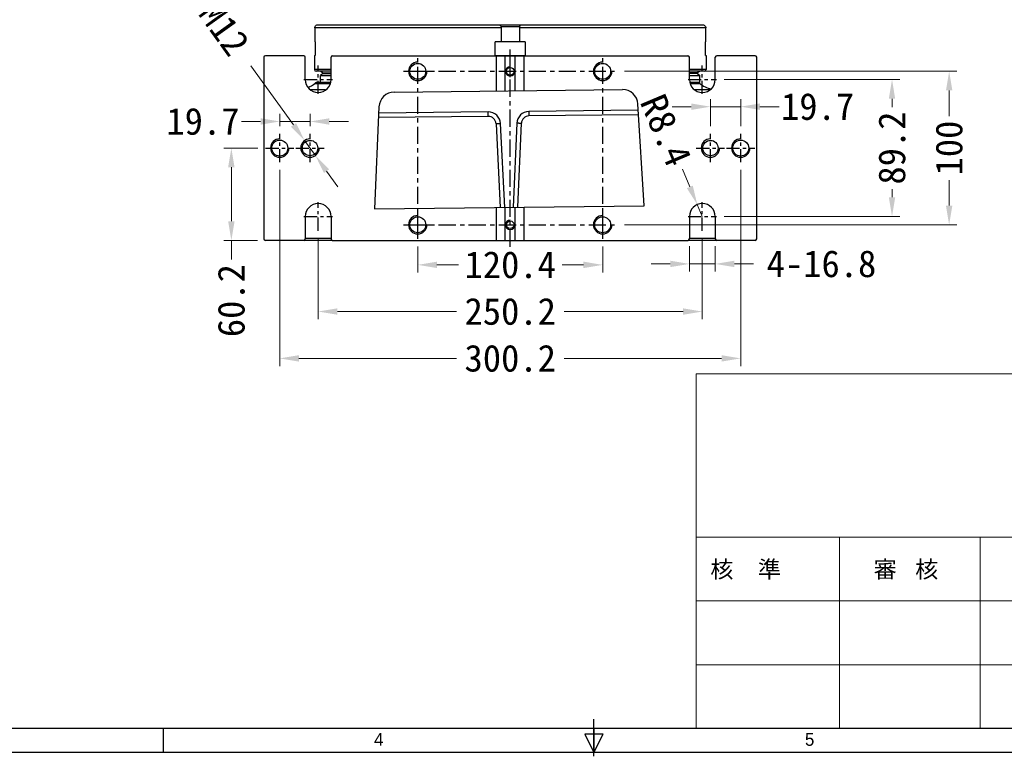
# Model space of a CAD drawing. Header units: millimetres. Extents: x 601 to 2924, y 6 to 1830.
# Tile 17 of 23: x 1388 to 2030, y 43 to 523. Entities that reach past the tile are written whole.
import ezdxf

# ---------------------------------------------------------------- set-up
doc = ezdxf.new("R2010")
doc.units = ezdxf.units.MM
doc.linetypes.add('CENTER', pattern=[1.75, 1, -0.25, 0.25, -0.25])
doc.layers.add('025', color=1, linetype='Continuous')
doc.layers.add('圖框', color=7, linetype='Continuous')
doc.styles.add('LY2', font='PMingLiU.ttf', dxfattribs={"height": 2})
doc.styles.get("Standard").update_dxf_attribs({"font": 'MS Gothic.ttf'})
doc.styles.add('文字', font='PMingLiU.ttf')
doc.dimstyles.get("Standard").update_dxf_attribs({"dimscale": 5, "dimtxt": 3.5, "dimasz": 2.5, "dimexe": 1, "dimexo": 1, "dimgap": 0.009, "dimtad": 0, "dimdsep": 46, "dimtxsty": 'Standard', "dimcen": 0, "dimclrd": 3, "dimclre": 3, "dimclrt": 1, "dimazin": 2, "dimtfac": 1, "dimtmove": 0, "dimatfit": 3, "dimfxl": 0, "dimtolj": 1, "dimtzin": 0, "dimlwd": 0, "dimlwe": 0, "dimarcsym": 0})

# ---------------------------------------------------------------- blocks, each defined once
blk = doc.blocks.new('*D47')
at = {"layer": '025', "color": 3, "lineweight": 0}
for p, q in [((1582.67, 380.27), (1582.67, 327.58)), ((1832.87, 380.27), (1832.87, 327.58)), ((1595.17, 332.58), (1672.73, 332.58)), ((1820.37, 332.58), (1742.82, 332.58))]:
    blk.add_line(p, q, dxfattribs=at)
at = {"layer": '025', "color": 3}
for points in [[(1595.17, 334.67), (1595.17, 330.5), (1582.67, 332.58)], [(1820.37, 334.67), (1820.37, 330.5), (1832.87, 332.58)]]:
    blk.add_solid(points, dxfattribs=at)
at = {"layer": 'Defpoints', "color": 0}
for p in [(1582.67, 385.27), (1832.87, 385.27), (1832.87, 332.58)]:
    blk.add_point(p, dxfattribs=at)
at = {"layer": '025', "color": 1, "insert": (1707.77, 332.58), "char_height": 17.5, "attachment_point": 5}
blk.add_mtext('\\A1;250.2', dxfattribs=at)
blk = doc.blocks.new('*D48')
at = {"layer": '025', "color": 3, "lineweight": 0}
for p, q in [((1847.11, 483.71), (1961.42, 483.71)), ((1956.42, 471.21), (1956.42, 465.82)), ((1956.42, 407.01), (1956.42, 412.39)), ((1847.11, 394.51), (1961.42, 394.51))]:
    blk.add_line(p, q, dxfattribs=at)
at = {"layer": '025', "color": 3}
for points in [[(1954.34, 471.21), (1958.5, 471.21), (1956.42, 483.71)], [(1954.34, 407.01), (1958.5, 407.01), (1956.42, 394.51)]]:
    blk.add_solid(points, dxfattribs=at)
at = {"layer": 'Defpoints', "color": 0}
for p in [(1842.11, 483.71), (1842.11, 394.51), (1956.42, 394.51)]:
    blk.add_point(p, dxfattribs=at)
at = {"layer": '025', "color": 1, "insert": (1956.42, 439.11), "char_height": 17.5, "attachment_point": 5, "rotation": 90}
blk.add_mtext('\\A1;89.2', dxfattribs=at)
blk = doc.blocks.new('*D49')
at = {"layer": '025', "color": 3, "lineweight": 0}
for p, q in [((1819.88, 425.28), (1824.74, 413.76)), ((1832.87, 394.51), (1829.61, 402.24))]:
    blk.add_line(p, q, dxfattribs=at)
at = {"layer": '025', "color": 3}
blk.add_solid([(1826.66, 414.57), (1822.82, 412.95), (1829.61, 402.24)], dxfattribs=at)
at = {"layer": 'Defpoints', "color": 0}
for p in [(1829.61, 402.24), (1832.87, 394.51)]:
    blk.add_point(p, dxfattribs=at)
at = {"layer": '025', "color": 1, "insert": (1809.16, 450.65), "char_height": 17.5, "attachment_point": 5, "rotation": 292.89299}
blk.add_mtext('\\A1;R8.4', dxfattribs=at)
blk = doc.blocks.new('*D50')
at = {"layer": '025', "color": 3, "lineweight": 0}
for p, q in [((1824.47, 375.11), (1824.47, 358.61)), ((1841.27, 375.11), (1841.27, 358.61)), ((1811.97, 363.61), (1799.47, 363.61)), ((1824.47, 363.61), (1841.27, 363.61)), ((1853.77, 363.61), (1866.27, 363.61))]:
    blk.add_line(p, q, dxfattribs=at)
at = {"layer": '025', "color": 3}
for points in [[(1811.97, 365.69), (1811.97, 361.53), (1824.47, 363.61)], [(1853.77, 365.69), (1853.77, 361.53), (1841.27, 363.61)]]:
    blk.add_solid(points, dxfattribs=at)
at = {"layer": 'Defpoints', "color": 0}
for p in [(1824.47, 380.11), (1841.27, 380.11), (1841.27, 363.61)]:
    blk.add_point(p, dxfattribs=at)
at = {"layer": '025', "color": 1, "insert": (1910.48, 363.61), "char_height": 17.5, "attachment_point": 5}
blk.add_mtext('\\A1;4-{\\fMS Gothic|b0|i0|c128|p49;16.8}', dxfattribs=at)
blk = doc.blocks.new('*D60')
at = {"layer": '025', "color": 3, "lineweight": 0}
for p, q in [((1647.57, 374.87), (1647.57, 357.99)), ((1767.97, 374.87), (1767.97, 357.99)), ((1660.07, 362.99), (1673.98, 362.99)), ((1755.47, 362.99), (1741.57, 362.99))]:
    blk.add_line(p, q, dxfattribs=at)
at = {"layer": '025', "color": 3}
for points in [[(1660.07, 365.08), (1660.07, 360.91), (1647.57, 362.99)], [(1755.47, 365.08), (1755.47, 360.91), (1767.97, 362.99)]]:
    blk.add_solid(points, dxfattribs=at)
at = {"layer": 'Defpoints', "color": 0}
for p in [(1647.57, 379.87), (1767.97, 379.87), (1767.97, 362.99)]:
    blk.add_point(p, dxfattribs=at)
at = {"layer": '025', "color": 1, "insert": (1707.77, 362.99), "char_height": 17.5, "attachment_point": 5}
blk.add_mtext('\\A1;120.4', dxfattribs=at)
blk = doc.blocks.new('*D61')
at = {"layer": '025', "color": 3, "lineweight": 0}
for p, q in [((1782.21, 489.11), (1998.63, 489.11)), ((1993.63, 476.61), (1993.63, 459.98)), ((1993.63, 401.61), (1993.63, 418.23)), ((1782.21, 389.11), (1998.63, 389.11))]:
    blk.add_line(p, q, dxfattribs=at)
at = {"layer": '025', "color": 3}
for points in [[(1991.55, 476.61), (1995.71, 476.61), (1993.63, 489.11)], [(1991.55, 401.61), (1995.71, 401.61), (1993.63, 389.11)]]:
    blk.add_solid(points, dxfattribs=at)
at = {"layer": 'Defpoints', "color": 0}
for p in [(1777.21, 489.11), (1777.21, 389.11), (1993.63, 389.11)]:
    blk.add_point(p, dxfattribs=at)
at = {"layer": '025', "color": 1, "insert": (1993.63, 439.11), "char_height": 17.5, "attachment_point": 5, "rotation": 90}
blk.add_mtext('\\A1;100', dxfattribs=at)
blk = doc.blocks.new('*D62')
at = {"layer": '025', "color": 3, "lineweight": 0}
for p, q in [((1557.67, 424.87), (1557.67, 297.05)), ((1857.87, 424.87), (1857.87, 297.05)), ((1570.17, 302.05), (1672.73, 302.05)), ((1845.37, 302.05), (1742.82, 302.05))]:
    blk.add_line(p, q, dxfattribs=at)
at = {"layer": '025', "color": 3}
for points in [[(1570.17, 304.14), (1570.17, 299.97), (1557.67, 302.05)], [(1845.37, 304.14), (1845.37, 299.97), (1857.87, 302.05)]]:
    blk.add_solid(points, dxfattribs=at)
at = {"layer": 'Defpoints', "color": 0}
for p in [(1557.67, 429.87), (1857.87, 429.87), (1557.67, 302.05)]:
    blk.add_point(p, dxfattribs=at)
at = {"layer": '025', "color": 1, "insert": (1707.77, 302.05), "char_height": 17.5, "attachment_point": 5}
blk.add_mtext('\\A1;300.2', dxfattribs=at)
blk = doc.blocks.new('*D63')
at = {"layer": '025', "color": 3, "lineweight": 0}
for p, q in [((1545.17, 456.43), (1532.67, 456.43)), ((1557.67, 453.35), (1557.67, 461.43)), ((1577.37, 456.43), (1557.67, 456.43)), ((1577.37, 453.35), (1577.37, 461.43)), ((1589.87, 456.43), (1602.37, 456.43))]:
    blk.add_line(p, q, dxfattribs=at)
at = {"layer": '025', "color": 3}
for points in [[(1545.17, 458.51), (1545.17, 454.34), (1557.67, 456.43)], [(1589.87, 458.51), (1589.87, 454.34), (1577.37, 456.43)]]:
    blk.add_solid(points, dxfattribs=at)
at = {"layer": 'Defpoints', "color": 0}
for p in [(1577.37, 456.43), (1557.67, 448.35), (1577.37, 448.35)]:
    blk.add_point(p, dxfattribs=at)
at = {"layer": '025', "color": 1, "insert": (1507.63, 456.43), "char_height": 17.5, "attachment_point": 5}
blk.add_mtext('\\A1;19.7', dxfattribs=at)
blk = doc.blocks.new('*D64')
at = {"layer": '025', "color": 3, "lineweight": 0}
for p, q in [((1838.17, 453.35), (1838.17, 471.07)), ((1857.87, 453.35), (1857.87, 471.07)), ((1825.67, 466.07), (1813.17, 466.07)), ((1838.17, 466.07), (1857.87, 466.07)), ((1870.37, 466.07), (1882.87, 466.07))]:
    blk.add_line(p, q, dxfattribs=at)
at = {"layer": '025', "color": 3}
for points in [[(1825.67, 468.15), (1825.67, 463.98), (1838.17, 466.07)], [(1870.37, 468.15), (1870.37, 463.98), (1857.87, 466.07)]]:
    blk.add_solid(points, dxfattribs=at)
at = {"layer": 'Defpoints', "color": 0}
for p in [(1857.87, 466.07), (1838.17, 448.35), (1857.87, 448.35)]:
    blk.add_point(p, dxfattribs=at)
at = {"layer": '025', "color": 1, "insert": (1907.92, 466.07), "char_height": 17.5, "attachment_point": 5}
blk.add_mtext('\\A1;19.7', dxfattribs=at)
blk = doc.blocks.new('*D65')
at = {"layer": '025', "color": 3, "lineweight": 0}
for p, q in [((1543.43, 439.11), (1521.14, 439.11)), ((1526.14, 426.61), (1526.14, 391.41)), ((1543.27, 378.91), (1521.14, 378.91)), ((1526.14, 378.91), (1526.14, 366.41))]:
    blk.add_line(p, q, dxfattribs=at)
at = {"layer": '025', "color": 3}
for points in [[(1524.05, 426.61), (1528.22, 426.61), (1526.14, 439.11)], [(1524.05, 391.41), (1528.22, 391.41), (1526.14, 378.91)]]:
    blk.add_solid(points, dxfattribs=at)
at = {"layer": 'Defpoints', "color": 0}
for p in [(1548.43, 439.11), (1526.14, 378.91), (1548.27, 378.91)]:
    blk.add_point(p, dxfattribs=at)
at = {"layer": '025', "color": 1, "insert": (1526.14, 339.69), "char_height": 17.5, "attachment_point": 5, "rotation": 90}
blk.add_mtext('\\A1;60.2', dxfattribs=at)
blk = doc.blocks.new('*D66')
at = {"layer": '025', "color": 3, "lineweight": 0}
for p, q in [((1538.87, 492.76), (1566.59, 454.14)), ((1580.87, 434.23), (1573.87, 443.98)), ((1588.16, 424.08), (1595.45, 413.92))]:
    blk.add_line(p, q, dxfattribs=at)
at = {"layer": '025', "color": 3}
for points in [[(1568.28, 455.35), (1564.89, 452.92), (1573.87, 443.98)], [(1589.85, 425.29), (1586.47, 422.86), (1580.87, 434.23)]]:
    blk.add_solid(points, dxfattribs=at)
at = {"layer": 'Defpoints', "color": 0}
for p in [(1573.87, 443.98), (1580.87, 434.23)]:
    blk.add_point(p, dxfattribs=at)
at = {"layer": '025', "color": 1, "insert": (1514.55, 526.64), "char_height": 17.5, "attachment_point": 5, "rotation": 305.66803}
blk.add_mtext('\\A1;8-M12', dxfattribs=at)

msp = doc.modelspace()

# ---------------------------------------------------------------- linework, layer by layer
at = {"color": 7, "linetype": 'Continuous'}
for p, q in [((1580.414, 517.406), (1580.414, 508.406)), ((1701.773, 517.406), (1580.414, 517.406)), ((1582.468, 519.406), (1833.078, 519.406)), ((1700.773, 519.406), (1701.773, 518.406)), ((1701.773, 518.406), (1701.773, 508.406)), ((1701.773, 518.406), (1713.773, 518.406)), ((1713.773, 518.406), (1714.773, 519.406)), ((1713.773, 518.406), (1713.773, 508.406)), ((1835.132, 517.406), (1713.773, 517.406)), ((1835.132, 508.406), (1835.132, 517.406)), ((1580.646, 508.406), (1580.414, 508.406)), ((1580.646, 508.406), (1580.646, 499.406)), ((1698.023, 499.406), (1698.023, 508.406)), ((1717.523, 508.406), (1698.023, 508.406)), ((1717.523, 508.406), (1717.523, 499.406)), ((1834.9, 508.406), (1835.132, 508.406)), ((1834.9, 499.406), (1834.9, 508.406)), ((1547.273, 498.306), (1547.273, 379.906)), ((1573.273, 499.306), (1548.273, 499.306)), ((1574.273, 483.706), (1574.273, 498.306)), ((1580.273, 499.406), (1580.273, 490.206)), ((1580.273, 499.406), (1580.646, 499.406)), ((1591.073, 483.706), (1591.073, 498.306)), ((1592.073, 499.306), (1823.473, 499.306)), ((1698.023, 499.406), (1717.523, 499.406)), ((1698.773, 476.297), (1698.773, 499.306)), ((1704.473, 476.361), (1704.473, 499.306)), ((1711.073, 476.434), (1711.073, 499.306)), ((1716.773, 476.497), (1716.773, 499.306)), ((1824.473, 483.706), (1824.473, 498.306)), ((1834.9, 499.406), (1835.273, 499.406)), ((1835.273, 499.406), (1835.273, 490.206)), ((1841.273, 483.706), (1841.273, 498.306)), ((1867.273, 499.306), (1842.273, 499.306)), ((1868.273, 379.906), (1868.273, 498.306)), ((1591.073, 490.206), (1580.273, 490.206)), ((1591.073, 489.206), (1581.273, 489.206)), ((1585.756, 487.611), (1584.273, 486.406)), ((1584.396, 489.206), (1585.756, 488.1)), ((1585.756, 488.1), (1591.073, 488.1)), ((1585.756, 487.611), (1591.073, 487.611)), ((1835.273, 490.206), (1824.473, 490.206)), ((1834.273, 489.206), (1824.473, 489.206)), ((1829.789, 488.1), (1824.473, 488.1)), ((1829.789, 487.611), (1824.473, 487.611)), ((1831.15, 489.206), (1829.789, 488.1)), ((1829.789, 487.611), (1831.273, 486.406)), ((1580.594, 481.254), (1590.694, 481.254)), ((1590.814, 481.906), (1582.462, 481.906)), ((1584.273, 481.906), (1584.273, 486.406)), ((1584.273, 486.406), (1591.073, 486.406)), ((1824.473, 486.406), (1831.273, 486.406)), ((1831.273, 481.906), (1824.732, 481.906)), ((1824.852, 481.254), (1831.151, 481.254)), ((1831.273, 481.906), (1831.273, 486.406)), ((1587.559, 476.962), (1577.787, 476.962)), ((1632.155, 475.558), (1780.822, 477.209)), ((1837.759, 476.962), (1827.987, 476.962)), ((1622.276, 465.994), (1619.373, 399.506)), ((1693.435, 462.627), (1622.094, 461.835)), ((1693.465, 459.732), (1693.433, 462.627)), ((1791.165, 463.713), (1719.937, 462.922)), ((1719.939, 462.922), (1719.971, 460.027)), ((1794.973, 401.456), (1790.914, 467.82)), ((1693.465, 459.732), (1621.968, 458.938)), ((1791.342, 460.819), (1719.971, 460.027)), ((1698.515, 454.98), (1701.218, 400.415)), ((1704.216, 400.448), (1701.512, 455.022)), ((1712.035, 455.264), (1709.679, 400.509)), ((1712.678, 400.542), (1715.032, 455.242)), ((1619.373, 399.506), (1794.973, 401.456)), ((1698.773, 378.906), (1698.773, 400.388)), ((1704.473, 378.906), (1704.473, 400.451)), ((1711.073, 378.906), (1711.073, 400.524)), ((1716.773, 378.906), (1716.773, 400.587)), ((1574.273, 394.506), (1574.273, 379.906)), ((1591.073, 394.506), (1591.073, 379.906)), ((1824.473, 394.506), (1824.473, 379.906)), ((1841.273, 394.506), (1841.273, 379.906)), ((1573.273, 378.906), (1548.273, 378.906)), ((1573.843, 379.106), (1591.506, 379.106)), ((1591.073, 380.106), (1574.273, 380.106)), ((1592.073, 378.906), (1823.473, 378.906)), ((1824.041, 379.106), (1841.704, 379.106)), ((1841.273, 380.106), (1824.473, 380.106)), ((1867.273, 378.906), (1842.273, 378.906)), ((1867.273, 378.906), (1842.273, 378.906))]:
    msp.add_line(p, q, dxfattribs=at)
at = {"color": 1, "linetype": 'CENTER', "ltscale": 11.176}
for p, q in [((1707.773, 374.725), (1707.773, 504.392)), ((1647.573, 383.106), (1647.573, 498.346)), ((1767.973, 383.106), (1767.973, 498.346)), ((1641.573, 489.106), (1777.213, 489.106)), ((1641.573, 389.106), (1777.213, 389.106))]:
    msp.add_line(p, q, dxfattribs=at)
at = {"color": 1, "linetype": 'CENTER', "ltscale": 8.5344}
for p, q in [((1582.673, 474.466), (1582.673, 492.946)), ((1638.333, 489.106), (1656.813, 489.106)), ((1703.937, 489.106), (1711.609, 489.106)), ((1707.773, 485.27), (1707.773, 492.942)), ((1832.873, 474.466), (1832.873, 492.946)), ((1573.433, 483.706), (1591.913, 483.706)), ((1823.633, 483.706), (1842.113, 483.706)), ((1557.673, 429.866), (1557.673, 448.346)), ((1577.373, 429.866), (1577.373, 448.346)), ((1838.173, 429.866), (1838.173, 448.346)), ((1857.873, 429.866), (1857.873, 448.346)), ((1548.433, 439.106), (1566.913, 439.106)), ((1568.133, 439.106), (1586.613, 439.106)), ((1828.933, 439.106), (1847.413, 439.106)), ((1848.633, 439.106), (1867.113, 439.106)), ((1582.673, 385.266), (1582.673, 403.746)), ((1647.573, 379.866), (1647.573, 398.346)), ((1767.973, 379.866), (1767.973, 398.346)), ((1832.873, 385.266), (1832.873, 403.746)), ((1573.433, 394.506), (1591.913, 394.506)), ((1823.633, 394.506), (1842.113, 394.506)), ((1638.333, 389.106), (1656.813, 389.106)), ((1703.937, 389.106), (1711.609, 389.106))]:
    msp.add_line(p, q, dxfattribs=at)
at = {"color": 7, "linetype": 'Continuous'}
for centre, radius in [((1647.573, 489.106), 5.2), ((1767.973, 489.106), 5.2), ((1707.773, 489.106), 2.5), ((1557.673, 439.106), 5.2), ((1577.373, 439.106), 5), ((1838.173, 439.106), 5), ((1857.873, 439.106), 5.2), ((1647.573, 389.106), 5.2), ((1707.773, 389.106), 2.5), ((1767.973, 389.106), 5.2)]:
    msp.add_circle(centre, radius, dxfattribs=at)
for centre, radius, start, end in [((1548.273, 498.306), 1, 90, 180), ((1573.273, 498.306), 1, 0, 90), ((1592.073, 498.306), 1, 90, 180), ((1823.473, 498.306), 1, 0, 90), ((1842.273, 498.306), 1, 90, 180), ((1867.273, 498.306), 1, 0, 90), ((1581.273, 490.206), 1, 180, 270), ((1585.558, 487.856), 0.315, 309.093859, 50.906141), ((1829.988, 487.856), 0.315, 129.093859, 230.906141), ((1834.273, 490.206), 1, 270, 0), ((1582.673, 483.706), 8.4, 180, 0), ((1568.144, 496.906), 20, 293.432213, 308.49995), ((1582.462, 478.906), 3, 90.000003, 128.499952), ((1832.873, 483.706), 8.4, 180, 0), ((1829.284, 478.906), 3, 51.500048, 89.999997), ((1843.602, 496.906), 20, 231.50005, 255.410505), ((1632.266, 465.558), 10, 90.636231, 177.5), ((1780.933, 467.209), 10, 3.5, 90.636231), ((1693.522, 454.628), 8, 2.821953, 90.62209), ((1720.028, 454.922), 8, 90.649726, 177.54751), ((1693.521, 454.733), 5, 2.836231, 90.636231), ((1720.027, 455.027), 5, 90.636231, 177.536231), ((1582.673, 394.506), 8.4, 0, 180), ((1832.873, 394.506), 8.4, 0, 180), ((1548.273, 379.906), 1, 180, 270), ((1573.273, 379.906), 1, 270, 0), ((1592.073, 379.906), 1, 180, 270), ((1823.473, 379.906), 1, 270, 0), ((1842.273, 379.906), 1, 180, 270), ((1867.273, 379.906), 1, 270, 0)]:
    msp.add_arc(centre, radius, start, end, dxfattribs=at)
for points in [[(1580.414, 517.406), (1580.414, 517.751), (1580.51, 518.107), (1580.682, 518.406)], [(1834.863, 518.406), (1835.036, 518.107), (1835.132, 517.751), (1835.132, 517.406)]]:
    msp.add_open_spline(points, degree=3, dxfattribs=at)
for points, knots in [([(1580.682, 518.406), (1580.855, 518.682), (1581.372, 519.198), (1582.089, 519.406), (1582.468, 519.406)], [0, 0, 0, 0, 0.4617473, 1, 1, 1, 1]), ([(1833.078, 519.406), (1833.457, 519.406), (1834.174, 519.198), (1834.691, 518.682), (1834.863, 518.406)], [0, 0, 0, 0, 0.5382545, 1, 1, 1, 1]), ([(1701.512, 455.024), (1701.33, 455.015), (1700.963, 454.998), (1700.417, 454.976), (1699.893, 454.96), (1699.425, 454.949), (1699.043, 454.946), (1698.787, 454.949), (1698.642, 454.956), (1698.573, 454.962), (1698.538, 454.968), (1698.515, 454.975), (1698.515, 454.98)], [0, 0, 0, 0, 0.1818082, 0.3673837, 0.5460496, 0.7056649, 0.8350214, 0.9280965, 0.9597626, 0.9817934, 0.9948482, 1, 1, 1, 1]), ([(1715.032, 455.242), (1715.031, 455.237), (1715.008, 455.23), (1714.974, 455.223), (1714.904, 455.217), (1714.76, 455.209), (1714.504, 455.204), (1714.122, 455.205), (1713.654, 455.212), (1713.131, 455.226), (1712.585, 455.244), (1712.217, 455.258), (1712.036, 455.266)], [0, 0, 0, 0, 0.0051508, 0.0182047, 0.0402336, 0.0718963, 0.1649595, 0.2943004, 0.4539015, 0.6325638, 0.8181544, 1, 1, 1, 1])]:
    msp.add_open_spline(points, degree=3, knots=knots, dxfattribs=at)
at = {"layer": '025', "color": 0}
for centre, radius in [((1647.573, 489.106), 6), ((1767.973, 489.106), 6), ((1707.773, 489.106), 3), ((1557.673, 439.106), 6), ((1577.373, 439.106), 6), ((1838.173, 439.106), 6), ((1857.873, 439.106), 6), ((1647.573, 389.106), 6), ((1707.773, 389.106), 3), ((1767.973, 389.106), 6)]:
    msp.add_arc(centre, radius, 90, 0, dxfattribs=at)
at = {"layer": '圖框', "color": 7, "linetype": 'Continuous', "lineweight": 0}
for p, q in [((1828.871, 292.024), (2869.241, 292.024)), ((1828.871, 292.024), (1828.871, 60.868)), ((2198.877, 185.575), (1828.871, 185.575)), ((1922.309, 185.575), (1922.309, 60.868)), ((2013.918, 185.575), (2013.918, 60.868)), ((2198.877, 144.003), (1828.871, 144.003)), ((2198.877, 102.432), (1828.871, 102.432))]:
    msp.add_line(p, q, dxfattribs=at)
at = {"layer": '圖框'}
for p, q in [((1762.317, 42.757), (1762.317, 66.905)), ((1762.317, 42.757), (1762.317, 66.905)), ((1481.675, 60.868), (1481.675, 45.223)), ((1481.675, 60.868), (1481.675, 45.223)), ((1762.317, 60.868), (1762.317, 45.223)), ((1762.317, 60.868), (1762.317, 45.223)), ((1762.317, 60.868), (1762.317, 45.223)), ((1762.317, 60.868), (1762.317, 45.223)), ((1756.28, 57.296), (1762.317, 45.223)), ((1768.354, 57.296), (1756.28, 57.296)), ((1762.317, 45.223), (1768.354, 57.296))]:
    msp.add_line(p, q, dxfattribs=at)
for points in [[(639.748, 1609.779), (2884.887, 1609.779), (2884.887, 45.223), (639.748, 45.223)], [(655.394, 1594.134), (2869.241, 1594.134), (2869.241, 60.868), (655.394, 60.868)]]:
    msp.add_lwpolyline(points, close=True, dxfattribs=at)

# ---------------------------------------------------------------- texts
at = {"layer": '圖框', "style": '文字'}
for s, p in [('4', (1619.086, 49.619)), ('5', (1899.728, 49.619))]:
    msp.add_text(s, height=8.345, dxfattribs=at).set_placement(p)
at = {"layer": '圖框', "color": 7, "linetype": 'Continuous', "lineweight": 0, "insert": (1989.838, 465.956), "char_height": 44.93858, "width": 732.61458, "attachment_point": 1}
msp.add_mtext('{\\fSimSun|b0|i0|c134|p2;  255尾座-160总装图}', dxfattribs=at)
at = {"layer": '圖框', "color": 7, "linetype": 'Continuous', "lineweight": 0, "char_height": 11.00743, "width": 138.22366, "attachment_point": 1, "style": 'LY2'}
for s, insert in [('{\\fMS Gothic|b0|i0|c134|p49;核}    {\\fMS Gothic|b0|i0|c134|p49;準}', (1838.073, 170.12)), ('{\\fMS Gothic|b0|i0|c134|p49;審}   {\\fMS Gothic|b0|i0|c134|p49;核}', (1944.499, 170.12))]:
    msp.add_mtext(s, dxfattribs=dict(at, insert=insert))

# ---------------------------------------------------------------- dimensions: what is measured, and where the dimension line sits
at = {"layer": '025', "color": 0}
dim = msp.add_diameter_dim_2p(p1=(1580.871, 434.231), p2=(1573.874, 443.98), text='8-M12', dimstyle='Standard', dxfattribs=at)
dim.commit()
dim.dimension.update_dxf_attribs({"geometry": '*D66', "text_midpoint": (1514.546, 526.642), "dimtype": 163})
for base, p1, p2, picture, middle in [((1993.63, 389.106), (1777.213, 489.106), (1777.213, 389.106), '*D61', (1993.63, 439.106)), ((1956.42, 394.506), (1842.113, 483.706), (1842.113, 394.506), '*D48', (1956.42, 439.106))]:
    dim = msp.add_linear_dim(base=base, p1=p1, p2=p2, angle=90, dimstyle='Standard', dxfattribs=at)
    dim.commit()
    dim.dimension.update_dxf_attribs({"geometry": picture, "text_midpoint": middle})
dim = msp.add_radius_dim(center=(1832.873, 394.506), mpoint=(1829.605, 402.244), dimstyle='Standard', dxfattribs=at)
dim.commit()
dim.dimension.update_dxf_attribs({"geometry": '*D49', "text_midpoint": (1809.165, 450.65)})
for base, p1, p2, picture, middle in [((1857.873, 466.068), (1838.173, 448.346), (1857.873, 448.346), '*D64', (1907.918, 466.068)), ((1557.673, 302.053), (1857.873, 429.866), (1557.673, 429.866), '*D62', (1707.773, 302.053)), ((1832.873, 332.585), (1582.673, 385.266), (1832.873, 385.266), '*D47', (1707.773, 332.585)), ((1767.973, 362.995), (1647.573, 379.866), (1767.973, 379.866), '*D60', (1707.773, 362.995))]:
    dim = msp.add_linear_dim(base=base, p1=p1, p2=p2, dimstyle='Standard', dxfattribs=at)
    dim.commit()
    dim.dimension.update_dxf_attribs({"geometry": picture, "text_midpoint": middle})
dim = msp.add_linear_dim(base=(1577.373, 456.426), p1=(1557.673, 448.346), p2=(1577.373, 448.346), dimstyle='Standard', dxfattribs=at)
dim.commit()
dim.dimension.update_dxf_attribs({"geometry": '*D63', "text_midpoint": (1507.628, 456.426), "dimtype": 160})
dim = msp.add_linear_dim(base=(1526.137, 378.906), p1=(1548.433, 439.106), p2=(1548.273, 378.906), angle=90, dimstyle='Standard', dxfattribs=at)
dim.commit()
dim.dimension.update_dxf_attribs({"geometry": '*D65', "text_midpoint": (1526.137, 339.694), "dimtype": 160})
dim = msp.add_linear_dim(base=(1841.273, 363.61), p1=(1824.473, 380.106), p2=(1841.273, 380.106), text='4-{\\fMS Gothic|b0|i0|c128|p49;<>}', dimstyle='Standard', dxfattribs=at)
dim.commit()
dim.dimension.update_dxf_attribs({"geometry": '*D50', "text_midpoint": (1910.485, 363.61)})

doc.saveas('drawing.dxf')
